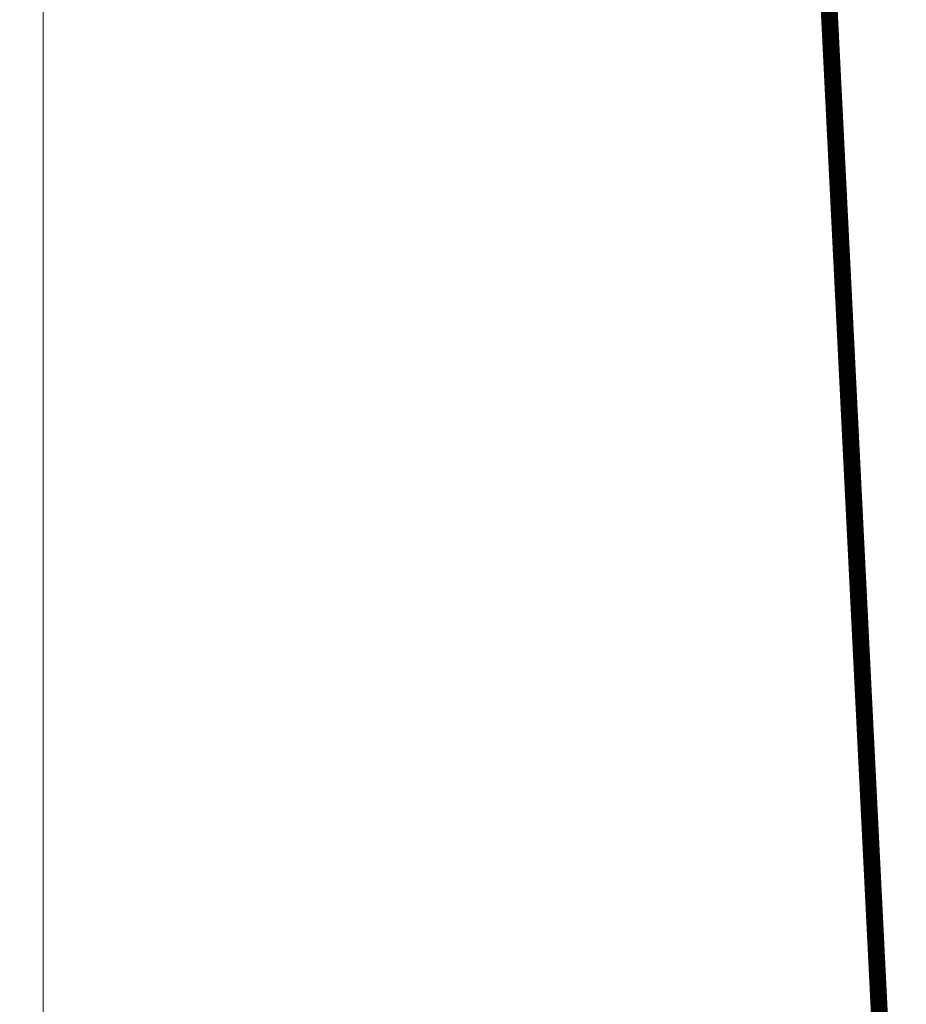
# Model space of a CAD drawing. Header units: millimetres. Extents: x -385852 to 693036, y -525006 to 444206.
# Tile 60 of 156: x 204550 to 205113, y 32375 to 33001. Entities that reach past the tile are written whole.
import ezdxf

# ---------------------------------------------------------------- set-up
doc = ezdxf.new("R2010")
doc.units = ezdxf.units.MM
doc.linetypes.add('CARKOVANA', pattern=[5, 3, -2])
doc.layers.add('A99_N_kce-pohl', color=7, linetype='Continuous', lineweight=9)
doc.layers.add('A99_N_kce-rez-ten', color=4, linetype='Continuous', lineweight=20)

msp = doc.modelspace()

# ---------------------------------------------------------------- linework, layer by layer
at = {"layer": 'A99_N_kce-pohl'}
msp.add_lwpolyline([(204564.8293, 26325), (204564.8293, 33370)], dxfattribs=at)
at = {"layer": 'A99_N_kce-rez-ten', "linetype": 'CARKOVANA', "ltscale": 15, "const_width": 5}
for points in [[(205692.5, 27300), (205692.5, 27440.2569, 0.40066503), (205680.5808, 27452.7434), (205363.3828, 27467.4968, -0.38625393), (205337.1947, 27493.595), (205051.9055, 33204.1859), (204952.361, 33335.2997), (204733.3521, 33367.0764), (204552.5, 33447.6303), (204552.5, 33557.5)], [(205697.5, 27300), (205697.5, 27440.2569, 0.40066503), (205680.8131, 27457.738), (205363.6151, 27472.4914, -0.38625393), (205342.1885, 27493.8445), (205056.8222, 33205.9786), (204955.1053, 33339.9538), (204734.7546, 33371.9252), (204557.5, 33450.8768), (204557.5, 33557.5)]]:
    msp.add_lwpolyline(points, format="xyb", dxfattribs=at)
at = {"layer": 'A99_N_kce-rez-ten', "linetype": 'Continuous', "lineweight": 5, "ltscale": 0.5}
for points in [[(205690, 27300), (205690, 27440.2569, 0.40066503), (205680.4646, 27450.2461), (205363.2666, 27464.9995, -0.38625393), (205334.6978, 27493.4703), (205049.4472, 33203.2895), (204950.9889, 33332.9726), (204732.6508, 33364.6519), (204550, 33446.007), (204550, 33557.5)], [(205695, 27300), (205695, 27440.2569, 0.40066503), (205680.6969, 27455.2407), (205363.4989, 27469.9941, -0.38625393), (205339.6916, 27493.7198), (205054.3638, 33205.0822), (204953.7332, 33337.6267), (204734.0533, 33369.5008), (204555, 33449.2535), (204555, 33557.5)], [(205700, 27300), (205700, 27440.2569, 0.40066503), (205680.9292, 27460.2353), (205363.7312, 27474.9887, -0.38625393), (205344.6854, 27493.9692), (205059.2805, 33206.875), (204956.4774, 33342.2809), (204735.4559, 33374.3496), (204560, 33452.5), (204560, 33557.5)]]:
    msp.add_lwpolyline(points, format="xyb", dxfattribs=at)

doc.saveas('drawing.dxf')
